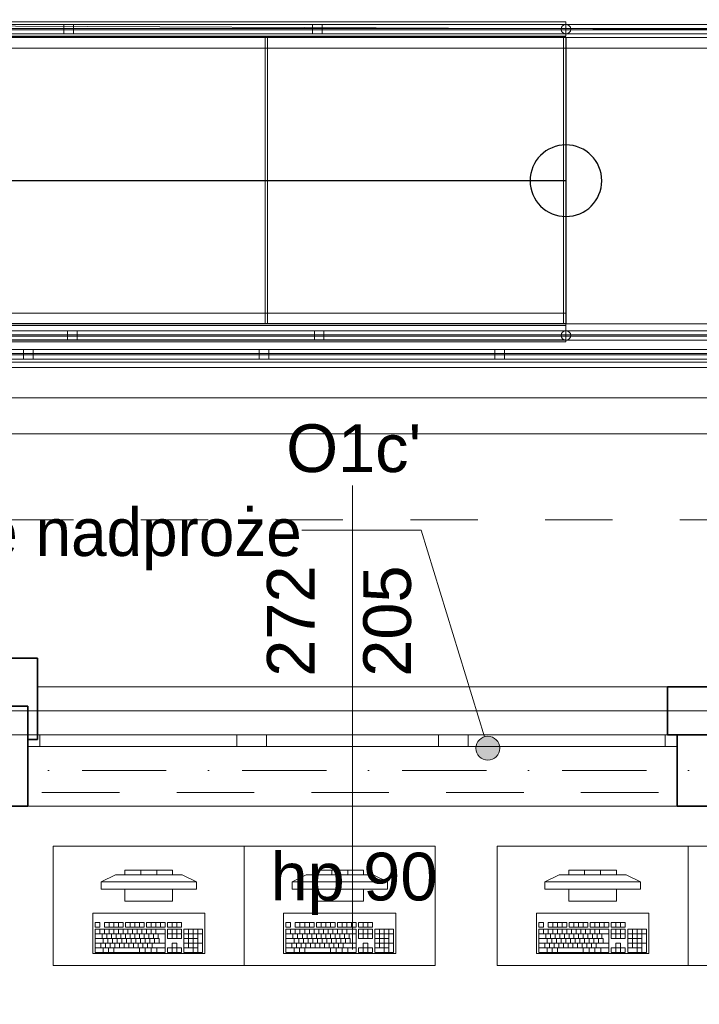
# Model space of a CAD drawing. Header units: millimetres. Extents: x -34676 to 172266, y 39940 to 476087.
# Tile 114 of 256: x 29024 to 31871, y 288794 to 292916. Entities that reach past the tile are written whole.
import ezdxf

# ---------------------------------------------------------------- set-up
doc = ezdxf.new("R2010")
doc.units = ezdxf.units.MM
doc.header["$MEASUREMENT"] = 0
doc.linetypes.add('Kropki i Kreski', pattern=[6.702778, 3.527778, -1.763889, 0, -1.411111])
doc.linetypes.add('Przerywana', pattern=[5.644444, 2.822222, -2.822222])
for name, color, linetype in [('#podkład', 252, 'Continuous'), ('- A - ocieplenie', 7, 'Continuous'), ('2D - Rysunki i Obrazki', 7, 'Continuous'), ('balustrada', 7, 'Continuous'), ('Konstrukcja - Belki', 7, 'Continuous'), ('Konstrukcja - Siatka mod', 7, 'Continuous'), ('Konstrukcja - Stropy', 7, 'Continuous'), ('Konstrukcja - Ściany zewnętrzne', 7, 'Continuous'), ('Okna Archicada', 7, 'Continuous'), ('Wnętrze - Umeblowanie', 7, 'Continuous'), ('z JAN', 7, 'Continuous'), ('Znaczniki okien Archicada', 7, 'Continuous')]:
    doc.layers.add(name, color=color, linetype=linetype)
doc.styles.add('STYL_AUTOMATYCZNY_1', font='arial.ttf')
doc.styles.add('STYL_AUTOMATYCZNY_6', font='txt')

# ---------------------------------------------------------------- blocks, each defined once
blk = doc.blocks.new('UHYGFFFF')
at = {"linetype": 'Continuous', "lineweight": 13}
blk.add_hatch(color=252, dxfattribs=at).paths.add_polyline_path([(30544.7, 396005.7), (30548.5, 395986.5), (30559.3, 395970.3), (30575.5, 395959.5), (30594.7, 395955.7), (30613.8, 395959.5), (30630, 395970.3), (30640.9, 395986.5), (30644.7, 396005.7), (30640.9, 396024.8), (30630, 396041), (30613.8, 396051.8), (30594.7, 396055.7), (30575.5, 396051.8), (30559.3, 396041), (30548.5, 396024.8)])
at = {"layer": '- A - ocieplenie', "color": 252, "linetype": 'Continuous', "lineweight": 35, "ltscale": 100}
for p, q in [((28707.6, 396212.6), (28707.6, 396262.6)), ((31347.6, 396212.6), (31347.6, 396262.6)), ((28707.6, 396062.6), (28707.6, 396212.6)), ((31347.6, 396062.6), (31347.6, 396212.6))]:
    blk.add_line(p, q, dxfattribs=at)
at = {"layer": '- A - ocieplenie', "color": 252, "linetype": 'Continuous', "lineweight": 20, "ltscale": 100, "flags": 128}
for points in [[(47729.9, 397472.6), (22827.3, 397472.6)], [(22827.4, 397322.6), (47729.9, 397322.6)]]:
    blk.add_lwpolyline(points, dxfattribs=at)
at = {"layer": '- A - ocieplenie', "color": 252, "linetype": 'Continuous', "lineweight": 35, "ltscale": 100, "flags": 128}
for points in [[(28707.6, 396382.6), (28227.6, 396382.6)], [(28707.6, 396262.6), (28707.6, 396382.6)], [(31567.6, 396262.6), (31347.6, 396262.6)], [(28267.6, 396182.6), (28667.6, 396182.6)], [(28667.6, 396182.6), (28667.6, 396042.8)], [(28667.6, 396042.8), (28707.6, 396042.8)], [(28707.6, 396042.8), (28707.6, 396062.6)], [(31347.6, 396062.6), (31567.6, 396062.6)]]:
    blk.add_lwpolyline(points, dxfattribs=at)
at = {"color": 252, "linetype": 'Continuous', "lineweight": 25, "ltscale": 100}
for p, q in [((30921.8, 398982.2), (24671.8, 398982.2)), ((30921.8, 398982.2), (30921.8, 397782.2)), ((30921.8, 398382.2), (24671.8, 398382.2)), ((30921.8, 397782.2), (24671.8, 397782.2))]:
    blk.add_line(p, q, dxfattribs=at)
at = {"color": 252, "linetype": 'Continuous', "lineweight": 13, "ltscale": 100}
for p, q in [((30315.1, 396919.4), (29815.1, 396919.4)), ((30580, 396053.5), (30315.1, 396919.4))]:
    blk.add_line(p, q, dxfattribs=at)
at = {"color": 252, "linetype": 'Continuous', "lineweight": 25, "ltscale": 100, "flags": 128}
blk.add_lwpolyline([(30771.8, 398382.2, 1), (31071.8, 398382.2, 1)], format="xyb", close=True, dxfattribs=at)
at = {"color": 252, "linetype": 'Continuous', "lineweight": 13, "ltscale": 100}
blk.add_circle((30594.7, 396005.7), 50, dxfattribs=at)
at = {"layer": '2D - Rysunki i Obrazki', "color": 252, "linetype": 'Continuous', "lineweight": 13, "ltscale": 100}
blk.add_line((49117.6, 396162.6), (22777.8, 396162.6), dxfattribs=at)
at = {"layer": 'balustrada', "color": 252, "linetype": 'Continuous', "lineweight": 13, "ltscale": 100}
for p, q in [((30921.8, 399036.7), (24671.8, 399036.7)), ((30921.8, 399036.7), (24671.8, 399036.7)), ((30921.8, 399036.7), (24671.8, 399036.7)), ((32421.8, 399036.7), (30921.8, 399036.7)), ((32421.8, 399036.7), (30921.8, 399036.7)), ((32421.8, 399036.7), (30921.8, 399036.7)), ((30921.8, 399019.2), (24671.8, 399019.2)), ((30921.8, 399019.2), (24671.8, 399019.2)), ((30921.8, 399019.2), (24671.8, 399019.2)), ((30921.8, 399019.2), (24671.8, 399019.2)), ((24671.8, 399014.2), (30921.8, 399014.2)), ((24671.8, 399014.2), (30921.8, 399014.2)), ((24671.8, 399014.2), (30921.8, 399014.2)), ((24671.8, 399014.2), (30921.8, 399014.2)), ((24671.8, 398996.7), (30921.8, 398996.7)), ((24671.8, 398996.7), (30921.8, 398996.7)), ((24671.8, 398996.7), (30921.8, 398996.7)), ((32421.8, 399019.2), (30921.8, 399019.2)), ((32421.8, 399019.2), (30921.8, 399019.2)), ((32421.8, 399019.2), (30921.8, 399019.2)), ((32421.8, 399019.2), (30921.8, 399019.2)), ((30921.8, 399014.2), (32421.8, 399014.2)), ((30921.8, 399014.2), (32421.8, 399014.2)), ((30921.8, 399014.2), (32421.8, 399014.2)), ((30921.8, 399014.2), (32421.8, 399014.2)), ((30921.8, 398996.7), (32421.8, 398996.7)), ((30921.8, 398996.7), (32421.8, 398996.7)), ((30921.8, 398996.7), (32421.8, 398996.7)), ((30921.8, 397754.2), (24699.8, 397754.2)), ((30921.8, 397754.2), (24699.8, 397754.2)), ((30921.8, 397754.2), (24699.8, 397754.2)), ((30921.8, 397736.7), (24717.3, 397736.7)), ((30921.8, 397736.7), (24717.3, 397736.7)), ((30921.8, 397736.7), (24717.3, 397736.7)), ((30921.8, 397736.7), (24717.3, 397736.7)), ((24722.3, 397731.7), (30921.8, 397731.7)), ((24722.3, 397731.7), (30921.8, 397731.7)), ((24722.3, 397731.7), (30921.8, 397731.7)), ((24722.3, 397731.7), (30921.8, 397731.7)), ((24739.8, 397714.2), (30921.8, 397714.2)), ((24739.8, 397714.2), (30921.8, 397714.2)), ((24739.8, 397714.2), (30921.8, 397714.2)), ((32421.8, 397754.2), (30921.8, 397754.2)), ((32421.8, 397754.2), (30921.8, 397754.2)), ((32421.8, 397754.2), (30921.8, 397754.2)), ((32421.8, 397736.7), (30921.8, 397736.7)), ((32421.8, 397736.7), (30921.8, 397736.7)), ((32421.8, 397736.7), (30921.8, 397736.7)), ((32421.8, 397736.7), (30921.8, 397736.7)), ((30921.8, 397731.7), (32421.8, 397731.7)), ((30921.8, 397731.7), (32421.8, 397731.7)), ((30921.8, 397731.7), (32421.8, 397731.7)), ((30921.8, 397731.7), (32421.8, 397731.7)), ((30921.8, 397714.2), (32421.8, 397714.2)), ((30921.8, 397714.2), (32421.8, 397714.2)), ((30921.8, 397714.2), (32421.8, 397714.2)), ((40517.6, 397675.6), (24739.8, 397675.6)), ((40517.6, 397675.6), (24739.8, 397675.6)), ((40517.6, 397675.6), (24739.8, 397675.6)), ((24699.8, 397635.6), (40517.6, 397635.6)), ((24699.8, 397635.6), (40517.6, 397635.6)), ((24699.8, 397635.6), (40517.6, 397635.6)), ((24717.3, 397653.1), (40517.6, 397653.1)), ((24717.3, 397653.1), (40517.6, 397653.1)), ((24717.3, 397653.1), (40517.6, 397653.1)), ((24717.3, 397653.1), (40517.6, 397653.1)), ((40517.6, 397658.1), (24722.3, 397658.1)), ((40517.6, 397658.1), (24722.3, 397658.1)), ((40517.6, 397658.1), (24722.3, 397658.1)), ((40517.6, 397658.1), (24722.3, 397658.1))]:
    blk.add_line(p, q, dxfattribs=at)
at = {"layer": 'balustrada', "color": 252, "linetype": 'Continuous', "lineweight": 13, "ltscale": 100, "flags": 128}
for points in [[(28858.4, 398996.7), (28858.4, 399036.7), (28818.4, 399036.7), (28818.4, 398996.7)], [(29900.1, 398996.7), (29900.1, 399036.7), (29860.1, 399036.7), (29860.1, 398996.7)], [(28834.4, 397754.2), (28834.4, 397714.2), (28874.4, 397714.2), (28874.4, 397754.2)], [(29868.1, 397754.2), (29868.1, 397714.2), (29908.1, 397714.2), (29908.1, 397754.2)], [(28689.2, 397635.6), (28689.2, 397675.6), (28649.2, 397675.6), (28649.2, 397635.6)], [(29676.6, 397635.6), (29676.6, 397675.6), (29636.6, 397675.6), (29636.6, 397635.6)], [(30663.9, 397635.6), (30663.9, 397675.6), (30623.9, 397675.6), (30623.9, 397635.6)]]:
    blk.add_lwpolyline(points, close=True, dxfattribs=at)
for points in [[(30921.8, 399036.7, 1), (30921.8, 398996.7, 1)], [(30921.8, 397714.2, 1), (30921.8, 397754.2, 1)]]:
    blk.add_lwpolyline(points, format="xyb", close=True, dxfattribs=at)
at = {"layer": 'balustrada', "color": 252, "linetype": 'Continuous', "lineweight": 18, "ltscale": 100, "flags": 128}
for points in [[(29661.8, 397782.2), (29661.8, 398982.2), (28421.8, 398982.2), (28421.8, 397782.2)], [(30911.8, 397782.2), (30911.8, 398982.2), (29671.8, 398982.2), (29671.8, 397782.2)], [(32421.8, 397782.2), (32421.8, 398982.2), (30921.8, 398982.2), (30921.8, 397782.2)]]:
    blk.add_lwpolyline(points, close=True, dxfattribs=at)
at = {"layer": 'Konstrukcja - Belki', "color": 252, "linetype": 'Continuous', "lineweight": 13, "ltscale": 100}
for p, q in [((30921.8, 399046.7), (24671.8, 399046.7)), ((30921.8, 399046.7), (30921.8, 398986.7)), ((30921.8, 398986.7), (24671.8, 398986.7)), ((30921.8, 398936.7), (24675.8, 398936.7)), ((30921.8, 398936.7), (32421.8, 398936.7)), ((30921.8, 397827.2), (24671.8, 397827.2)), ((30921.8, 397827.2), (30921.8, 397707.2)), ((30921.8, 397776.3), (24671.8, 397776.3)), ((30921.8, 397776.3), (30921.8, 397716.3)), ((30921.8, 397716.3), (24671.8, 397716.3)), ((30921.8, 397707.2), (24671.8, 397707.2))]:
    blk.add_line(p, q, dxfattribs=at)
at = {"layer": 'Konstrukcja - Siatka mod', "color": 252, "linetype": 'Kropki i Kreski', "lineweight": 13, "ltscale": 100}
blk.add_line((20180, 395912.6), (49624.6, 395912.6), dxfattribs=at)
at = {"layer": 'Konstrukcja - Stropy', "color": 252, "linetype": 'Continuous', "lineweight": 13, "ltscale": 100, "flags": 128}
for points in [[(30921.8, 397782.2), (32421.8, 397782.2), (32421.8, 398982.2), (30921.8, 398982.2)], [(23047.8, 397622.6), (46547.6, 397622.6), (46547.6, 396062.6), (23047.8, 396062.6)], [(49317.6, 395762.6), (22777.6, 395762.6), (22777.6, 393161.4), (22777.6, 390344), (22777.6, 388030.6), (22777.6, 383282.6), (34297.6, 383282.6), (34297.6, 388332.6), (37597.6, 388332.6), (37597.6, 383282.6), (49317.6, 383282.6)]]:
    blk.add_lwpolyline(points, close=True, dxfattribs=at)
at = {"layer": 'Konstrukcja - Stropy', "color": 252, "linetype": 'Przerywana', "lineweight": 13, "ltscale": 100, "flags": 128}
for points in [[(46547.6, 397472.6), (46547.6, 395820.2), (24022.8, 395820.2), (24022.8, 397472.6)], [(40327.5, 396962), (40327.5, 395820.2), (24022.8, 395820.2), (24022.8, 396962)]]:
    blk.add_lwpolyline(points, close=True, dxfattribs=at)
at = {"layer": 'Konstrukcja - Ściany zewnętrzne', "color": 252, "linetype": 'Continuous', "lineweight": 35, "ltscale": 100}
for p, q in [((28667.6, 396062.6), (28667.6, 396012.6)), ((31387.6, 396062.6), (31387.6, 396012.6)), ((28667.6, 396012.6), (28667.6, 395762.6)), ((31387.6, 396012.6), (31387.6, 395762.6))]:
    blk.add_line(p, q, dxfattribs=at)
at = {"layer": 'Konstrukcja - Ściany zewnętrzne', "color": 252, "linetype": 'Continuous', "lineweight": 13, "ltscale": 100, "flags": 128}
blk.add_lwpolyline([(28667.6, 396062.6), (28667.6, 396182.6), (28267.6, 396182.6), (28267.6, 396062.6)], dxfattribs=at)
at = {"layer": 'Konstrukcja - Ściany zewnętrzne', "color": 252, "linetype": 'Continuous', "lineweight": 35, "ltscale": 100, "flags": 128}
for points in [[(31527.6, 396062.6), (31387.6, 396062.6)], [(28257.6, 395762.6), (28667.6, 395762.6)], [(31387.6, 395762.6), (31527.6, 395762.6)]]:
    blk.add_lwpolyline(points, dxfattribs=at)
at = {"layer": 'Okna Archicada', "color": 252, "linetype": 'Continuous', "lineweight": 13, "ltscale": 100}
for p, q in [((31347.6, 396262.6), (28707.6, 396262.6)), ((31387.6, 396062.6), (28667.6, 396062.6)), ((28667.6, 396062.6), (28717.6, 396062.6)), ((31347.6, 396062.6), (28707.6, 396062.6)), ((28717.6, 396062.6), (28717.6, 396012.6)), ((28717.6, 396062.6), (29542.6, 396062.6)), ((29542.6, 396012.6), (29542.6, 396062.6)), ((29542.6, 396062.6), (29592.6, 396062.6)), ((29592.6, 396062.6), (29667.6, 396062.6)), ((29667.6, 396062.6), (29667.6, 396012.6)), ((29667.6, 396062.6), (30387.6, 396062.6)), ((30387.6, 396012.6), (30387.6, 396062.6)), ((30387.6, 396062.6), (30462.6, 396062.6)), ((30462.6, 396062.6), (30512.6, 396062.6)), ((30512.6, 396062.6), (30512.6, 396012.6)), ((30512.6, 396062.6), (31337.6, 396062.6)), ((31337.6, 396012.6), (31337.6, 396062.6)), ((31337.6, 396062.6), (31387.6, 396062.6)), ((28717.6, 396012.6), (28667.6, 396012.6)), ((29542.6, 396012.6), (28717.6, 396012.6)), ((29592.6, 396012.6), (29542.6, 396012.6)), ((29667.6, 396012.6), (29592.6, 396012.6)), ((30387.6, 396012.6), (29667.6, 396012.6)), ((30462.6, 396012.6), (30387.6, 396012.6)), ((30512.6, 396012.6), (30462.6, 396012.6)), ((31337.6, 396012.6), (30512.6, 396012.6)), ((31387.6, 396012.6), (31337.6, 396012.6)), ((31387.6, 395762.6), (28667.6, 395762.6))]:
    blk.add_line(p, q, dxfattribs=at)
at = {"layer": 'Okna Archicada', "color": 252, "linetype": 'Continuous', "lineweight": 35, "ltscale": 100}
for p, q in [((28707.6, 396212.6), (28707.6, 396262.6)), ((31347.6, 396212.6), (31347.6, 396262.6)), ((28707.6, 396062.6), (28707.6, 396212.6)), ((31347.6, 396062.6), (31347.6, 396212.6)), ((28667.6, 396062.6), (28667.6, 396012.6)), ((28667.6, 396062.6), (28667.6, 396012.6)), ((31387.6, 396062.6), (31387.6, 396012.6)), ((31387.6, 396062.6), (31387.6, 396012.6)), ((28667.6, 396012.6), (28667.6, 395762.6)), ((31387.6, 396012.6), (31387.6, 395762.6))]:
    blk.add_line(p, q, dxfattribs=at)
at = {"layer": 'Wnętrze - Umeblowanie', "color": 252, "linetype": 'Continuous', "lineweight": 13, "ltscale": 100}
for p, q in [((29274.2, 395495.8), (29074.2, 395495.8)), ((29074.2, 395495.8), (29074.2, 395475.8)), ((29140.8, 395475.8), (29140.8, 395495.8)), ((29207.5, 395475.8), (29207.5, 395495.8)), ((29274.2, 395475.8), (29274.2, 395495.8)), ((30074.2, 395495.8), (29874.2, 395495.8)), ((29874.2, 395495.8), (29874.2, 395475.8)), ((29940.8, 395475.8), (29940.8, 395495.8)), ((30007.5, 395475.8), (30007.5, 395495.8)), ((30074.2, 395475.8), (30074.2, 395495.8)), ((31133.5, 395495.8), (30933.5, 395495.8)), ((30933.5, 395495.8), (30933.5, 395475.8)), ((31000.2, 395475.8), (31000.2, 395495.8)), ((31066.9, 395475.8), (31066.9, 395495.8)), ((31133.5, 395475.8), (31133.5, 395495.8)), ((28974.2, 395445.8), (29034.2, 395475.8)), ((29034.2, 395475.8), (29314.2, 395475.8)), ((29074.2, 395475.8), (29274.2, 395475.8)), ((29374.2, 395445.8), (29314.2, 395475.8)), ((29774.2, 395445.8), (29834.2, 395475.8)), ((29834.2, 395475.8), (30114.2, 395475.8)), ((29874.2, 395475.8), (30074.2, 395475.8)), ((30174.2, 395445.8), (30114.2, 395475.8)), ((30833.5, 395445.8), (30893.5, 395475.8)), ((30893.5, 395475.8), (31173.5, 395475.8)), ((30933.5, 395475.8), (31133.5, 395475.8)), ((31233.5, 395445.8), (31173.5, 395475.8)), ((29374.2, 395445.8), (28974.2, 395445.8)), ((28974.2, 395445.8), (28974.2, 395415.8)), ((28974.2, 395415.8), (29374.2, 395415.8)), ((29274.2, 395415.8), (29074.2, 395415.8)), ((29074.2, 395415.8), (29074.2, 395365.8)), ((29274.2, 395365.8), (29274.2, 395415.8)), ((29374.2, 395415.8), (29374.2, 395445.8)), ((30174.2, 395445.8), (29774.2, 395445.8)), ((29774.2, 395445.8), (29774.2, 395415.8)), ((29774.2, 395415.8), (30174.2, 395415.8)), ((30074.2, 395415.8), (29874.2, 395415.8)), ((29874.2, 395415.8), (29874.2, 395365.8)), ((30074.2, 395365.8), (30074.2, 395415.8)), ((30174.2, 395415.8), (30174.2, 395445.8)), ((31233.5, 395445.8), (30833.5, 395445.8)), ((30833.5, 395445.8), (30833.5, 395415.8)), ((30833.5, 395415.8), (31233.5, 395415.8)), ((31133.5, 395415.8), (30933.5, 395415.8)), ((30933.5, 395415.8), (30933.5, 395365.8)), ((31133.5, 395365.8), (31133.5, 395415.8)), ((31233.5, 395415.8), (31233.5, 395445.8)), ((29074.2, 395365.8), (29274.2, 395365.8)), ((29874.2, 395365.8), (30074.2, 395365.8)), ((30933.5, 395365.8), (31133.5, 395365.8)), ((28968.6, 395276.7), (28949, 395276.7)), ((28949, 395276.7), (28949, 395257.3)), ((28949, 395257.3), (28968.6, 395257.3)), ((29242.7, 395247.7), (28949, 395247.7)), ((28949, 395247.7), (28949, 395150.7)), ((28968.6, 395257.3), (28968.6, 395276.7)), ((28968.6, 395228.3), (28968.6, 395247.7)), ((29066.5, 395276.7), (28988.1, 395276.7)), ((28988.1, 395276.7), (28988.1, 395257.3)), ((28988.1, 395257.3), (29066.5, 395257.3)), ((28988.1, 395228.3), (28988.1, 395247.7)), ((29007.7, 395257.3), (29007.7, 395276.7)), ((29007.7, 395228.3), (29007.7, 395247.7)), ((29027.3, 395257.3), (29027.3, 395276.7)), ((29027.3, 395228.3), (29027.3, 395247.7)), ((29046.9, 395257.3), (29046.9, 395276.7)), ((29046.9, 395228.3), (29046.9, 395247.7)), ((29066.5, 395257.3), (29066.5, 395276.7)), ((29066.5, 395228.3), (29066.5, 395247.7)), ((29154.6, 395276.7), (29076.3, 395276.7)), ((29076.3, 395276.7), (29076.3, 395257.3)), ((29076.3, 395257.3), (29154.6, 395257.3)), ((29086.1, 395228.3), (29086.1, 395247.7)), ((29095.8, 395257.3), (29095.8, 395276.7)), ((29105.6, 395228.3), (29105.6, 395247.7)), ((29115.4, 395257.3), (29115.4, 395276.7)), ((29125.2, 395228.3), (29125.2, 395247.7)), ((29135, 395257.3), (29135, 395276.7)), ((29144.8, 395228.3), (29144.8, 395247.7)), ((29154.6, 395257.3), (29154.6, 395276.7)), ((29242.7, 395276.7), (29164.4, 395276.7)), ((29164.4, 395276.7), (29164.4, 395257.3)), ((29164.4, 395257.3), (29242.7, 395257.3)), ((29164.4, 395228.3), (29164.4, 395247.7)), ((29184, 395257.3), (29184, 395276.7)), ((29184, 395228.3), (29184, 395247.7)), ((29203.6, 395257.3), (29203.6, 395276.7)), ((29203.6, 395228.3), (29203.6, 395247.7)), ((29223.1, 395257.3), (29223.1, 395276.7)), ((29242.7, 395257.3), (29242.7, 395276.7)), ((29242.7, 395150.7), (29242.7, 395247.7)), ((29311.3, 395276.7), (29252.5, 395276.7)), ((29252.5, 395276.7), (29252.5, 395257.3)), ((29252.5, 395257.3), (29311.3, 395257.3)), ((29311.3, 395247.7), (29252.5, 395247.7)), ((29252.5, 395247.7), (29252.5, 395208.9)), ((29272.1, 395257.3), (29272.1, 395276.7)), ((29272.1, 395208.9), (29272.1, 395247.7)), ((29291.7, 395257.3), (29291.7, 395276.7)), ((29291.7, 395208.9), (29291.7, 395247.7)), ((29311.3, 395257.3), (29311.3, 395276.7)), ((29311.3, 395208.9), (29311.3, 395247.7)), ((29399.4, 395247.7), (29321.1, 395247.7)), ((29321.1, 395247.7), (29321.1, 395150.7)), ((29340.6, 395170.1), (29340.6, 395247.7)), ((29360.2, 395150.7), (29360.2, 395247.7)), ((29379.8, 395150.7), (29379.8, 395247.7)), ((29399.4, 395150.7), (29399.4, 395247.7)), ((29768.6, 395276.7), (29749, 395276.7)), ((29749, 395276.7), (29749, 395257.3)), ((29749, 395257.3), (29768.6, 395257.3)), ((30042.7, 395247.7), (29749, 395247.7)), ((29749, 395247.7), (29749, 395150.7)), ((29768.6, 395257.3), (29768.6, 395276.7)), ((29768.6, 395228.3), (29768.6, 395247.7)), ((29866.5, 395276.7), (29788.1, 395276.7)), ((29788.1, 395276.7), (29788.1, 395257.3)), ((29788.1, 395257.3), (29866.5, 395257.3)), ((29788.1, 395228.3), (29788.1, 395247.7)), ((29807.7, 395257.3), (29807.7, 395276.7)), ((29807.7, 395228.3), (29807.7, 395247.7)), ((29827.3, 395257.3), (29827.3, 395276.7)), ((29827.3, 395228.3), (29827.3, 395247.7)), ((29846.9, 395257.3), (29846.9, 395276.7)), ((29846.9, 395228.3), (29846.9, 395247.7)), ((29866.5, 395257.3), (29866.5, 395276.7)), ((29866.5, 395228.3), (29866.5, 395247.7)), ((29954.6, 395276.7), (29876.3, 395276.7)), ((29876.3, 395276.7), (29876.3, 395257.3)), ((29876.3, 395257.3), (29954.6, 395257.3)), ((29886.1, 395228.3), (29886.1, 395247.7)), ((29895.8, 395257.3), (29895.8, 395276.7)), ((29905.6, 395228.3), (29905.6, 395247.7)), ((29915.4, 395257.3), (29915.4, 395276.7)), ((29925.2, 395228.3), (29925.2, 395247.7)), ((29935, 395257.3), (29935, 395276.7)), ((29944.8, 395228.3), (29944.8, 395247.7)), ((29954.6, 395257.3), (29954.6, 395276.7)), ((30042.7, 395276.7), (29964.4, 395276.7)), ((29964.4, 395276.7), (29964.4, 395257.3)), ((29964.4, 395257.3), (30042.7, 395257.3)), ((29964.4, 395228.3), (29964.4, 395247.7)), ((29984, 395257.3), (29984, 395276.7)), ((29984, 395228.3), (29984, 395247.7)), ((30003.6, 395257.3), (30003.6, 395276.7)), ((30003.6, 395228.3), (30003.6, 395247.7)), ((30023.1, 395257.3), (30023.1, 395276.7)), ((30042.7, 395257.3), (30042.7, 395276.7)), ((30042.7, 395150.7), (30042.7, 395247.7)), ((30111.3, 395276.7), (30052.5, 395276.7)), ((30052.5, 395276.7), (30052.5, 395257.3)), ((30052.5, 395257.3), (30111.3, 395257.3)), ((30111.3, 395247.7), (30052.5, 395247.7)), ((30052.5, 395247.7), (30052.5, 395208.9)), ((30072.1, 395257.3), (30072.1, 395276.7)), ((30072.1, 395208.9), (30072.1, 395247.7)), ((30091.7, 395257.3), (30091.7, 395276.7)), ((30091.7, 395208.9), (30091.7, 395247.7)), ((30111.3, 395257.3), (30111.3, 395276.7)), ((30111.3, 395208.9), (30111.3, 395247.7)), ((30199.4, 395247.7), (30121.1, 395247.7)), ((30121.1, 395247.7), (30121.1, 395150.7)), ((30140.6, 395170.1), (30140.6, 395247.7)), ((30160.2, 395150.7), (30160.2, 395247.7)), ((30179.8, 395150.7), (30179.8, 395247.7)), ((30199.4, 395150.7), (30199.4, 395247.7)), ((30827.9, 395276.7), (30808.3, 395276.7)), ((30808.3, 395276.7), (30808.3, 395257.3)), ((30808.3, 395257.3), (30827.9, 395257.3)), ((31102.1, 395247.7), (30808.3, 395247.7)), ((30808.3, 395247.7), (30808.3, 395150.7)), ((30827.9, 395257.3), (30827.9, 395276.7)), ((30827.9, 395228.3), (30827.9, 395247.7)), ((30925.8, 395276.7), (30847.5, 395276.7)), ((30847.5, 395276.7), (30847.5, 395257.3)), ((30847.5, 395257.3), (30925.8, 395257.3)), ((30847.5, 395228.3), (30847.5, 395247.7)), ((30867.1, 395257.3), (30867.1, 395276.7)), ((30867.1, 395228.3), (30867.1, 395247.7)), ((30886.7, 395257.3), (30886.7, 395276.7)), ((30886.7, 395228.3), (30886.7, 395247.7)), ((30906.2, 395257.3), (30906.2, 395276.7)), ((30906.2, 395228.3), (30906.2, 395247.7)), ((30925.8, 395257.3), (30925.8, 395276.7)), ((30925.8, 395228.3), (30925.8, 395247.7)), ((31014, 395276.7), (30935.6, 395276.7)), ((30935.6, 395276.7), (30935.6, 395257.3)), ((30935.6, 395257.3), (31014, 395257.3)), ((30945.4, 395228.3), (30945.4, 395247.7)), ((30955.2, 395257.3), (30955.2, 395276.7)), ((30965, 395228.3), (30965, 395247.7)), ((30974.8, 395257.3), (30974.8, 395276.7)), ((30984.6, 395228.3), (30984.6, 395247.7)), ((30994.4, 395257.3), (30994.4, 395276.7)), ((31004.2, 395228.3), (31004.2, 395247.7)), ((31014, 395257.3), (31014, 395276.7)), ((31102.1, 395276.7), (31023.7, 395276.7)), ((31023.7, 395276.7), (31023.7, 395257.3)), ((31023.7, 395257.3), (31102.1, 395257.3)), ((31023.7, 395228.3), (31023.7, 395247.7)), ((31043.3, 395257.3), (31043.3, 395276.7)), ((31043.3, 395228.3), (31043.3, 395247.7)), ((31062.9, 395257.3), (31062.9, 395276.7)), ((31062.9, 395228.3), (31062.9, 395247.7)), ((31082.5, 395257.3), (31082.5, 395276.7)), ((31102.1, 395257.3), (31102.1, 395276.7)), ((31102.1, 395150.7), (31102.1, 395247.7)), ((31170.6, 395276.7), (31111.9, 395276.7)), ((31111.9, 395276.7), (31111.9, 395257.3)), ((31111.9, 395257.3), (31170.6, 395257.3)), ((31170.6, 395247.7), (31111.9, 395247.7)), ((31111.9, 395247.7), (31111.9, 395208.9)), ((31131.5, 395257.3), (31131.5, 395276.7)), ((31131.5, 395208.9), (31131.5, 395247.7)), ((31151, 395257.3), (31151, 395276.7)), ((31151, 395208.9), (31151, 395247.7)), ((31170.6, 395257.3), (31170.6, 395276.7)), ((31170.6, 395208.9), (31170.6, 395247.7)), ((31258.7, 395247.7), (31180.4, 395247.7)), ((31180.4, 395247.7), (31180.4, 395150.7)), ((31200, 395170.1), (31200, 395247.7)), ((31219.6, 395150.7), (31219.6, 395247.7)), ((31239.2, 395150.7), (31239.2, 395247.7)), ((31258.7, 395150.7), (31258.7, 395247.7)), ((28949, 395228.3), (29242.7, 395228.3)), ((28949, 395208.9), (29218.2, 395208.9)), ((28978.3, 395208.9), (28978.3, 395228.3)), ((28983.2, 395189.5), (28983.2, 395208.9)), ((28997.9, 395208.9), (28997.9, 395228.3)), ((29002.8, 395189.5), (29002.8, 395208.9)), ((29017.5, 395208.9), (29017.5, 395228.3)), ((29022.4, 395189.5), (29022.4, 395208.9)), ((29037.1, 395208.9), (29037.1, 395228.3)), ((29042, 395189.5), (29042, 395208.9)), ((29056.7, 395208.9), (29056.7, 395228.3)), ((29061.6, 395189.5), (29061.6, 395208.9)), ((29076.3, 395208.9), (29076.3, 395228.3)), ((29081.2, 395189.5), (29081.2, 395208.9)), ((29095.8, 395208.9), (29095.8, 395228.3)), ((29100.7, 395189.5), (29100.7, 395208.9)), ((29115.4, 395208.9), (29115.4, 395228.3)), ((29120.3, 395189.5), (29120.3, 395208.9)), ((29135, 395208.9), (29135, 395228.3)), ((29139.9, 395189.5), (29139.9, 395208.9)), ((29154.6, 395208.9), (29154.6, 395228.3)), ((29159.5, 395189.5), (29159.5, 395208.9)), ((29174.2, 395208.9), (29174.2, 395228.3)), ((29179.1, 395189.5), (29179.1, 395208.9)), ((29193.8, 395208.9), (29193.8, 395228.3)), ((29198.7, 395189.5), (29198.7, 395208.9)), ((29213.3, 395208.9), (29213.3, 395228.3)), ((29218.2, 395189.5), (29218.2, 395208.9)), ((29252.5, 395228.3), (29311.3, 395228.3)), ((29252.5, 395208.9), (29311.3, 395208.9)), ((29321.1, 395228.3), (29399.4, 395228.3)), ((29321.1, 395208.9), (29379.8, 395208.9)), ((29749, 395228.3), (30042.7, 395228.3)), ((29749, 395208.9), (30018.2, 395208.9)), ((29778.3, 395208.9), (29778.3, 395228.3)), ((29783.2, 395189.5), (29783.2, 395208.9)), ((29797.9, 395208.9), (29797.9, 395228.3)), ((29802.8, 395189.5), (29802.8, 395208.9)), ((29817.5, 395208.9), (29817.5, 395228.3)), ((29822.4, 395189.5), (29822.4, 395208.9)), ((29837.1, 395208.9), (29837.1, 395228.3)), ((29842, 395189.5), (29842, 395208.9)), ((29856.7, 395208.9), (29856.7, 395228.3)), ((29861.6, 395189.5), (29861.6, 395208.9)), ((29876.3, 395208.9), (29876.3, 395228.3)), ((29881.2, 395189.5), (29881.2, 395208.9)), ((29895.8, 395208.9), (29895.8, 395228.3)), ((29900.7, 395189.5), (29900.7, 395208.9)), ((29915.4, 395208.9), (29915.4, 395228.3)), ((29920.3, 395189.5), (29920.3, 395208.9)), ((29935, 395208.9), (29935, 395228.3)), ((29939.9, 395189.5), (29939.9, 395208.9)), ((29954.6, 395208.9), (29954.6, 395228.3)), ((29959.5, 395189.5), (29959.5, 395208.9)), ((29974.2, 395208.9), (29974.2, 395228.3)), ((29979.1, 395189.5), (29979.1, 395208.9)), ((29993.8, 395208.9), (29993.8, 395228.3)), ((29998.7, 395189.5), (29998.7, 395208.9)), ((30013.3, 395208.9), (30013.3, 395228.3)), ((30018.2, 395189.5), (30018.2, 395208.9)), ((30052.5, 395228.3), (30111.3, 395228.3)), ((30052.5, 395208.9), (30111.3, 395208.9)), ((30121.1, 395228.3), (30199.4, 395228.3)), ((30121.1, 395208.9), (30179.8, 395208.9)), ((30808.3, 395228.3), (31102.1, 395228.3)), ((30808.3, 395208.9), (31077.6, 395208.9)), ((30837.7, 395208.9), (30837.7, 395228.3)), ((30842.6, 395189.5), (30842.6, 395208.9)), ((30857.3, 395208.9), (30857.3, 395228.3)), ((30862.2, 395189.5), (30862.2, 395208.9)), ((30876.9, 395208.9), (30876.9, 395228.3)), ((30881.8, 395189.5), (30881.8, 395208.9)), ((30896.5, 395208.9), (30896.5, 395228.3)), ((30901.4, 395189.5), (30901.4, 395208.9)), ((30916, 395208.9), (30916, 395228.3)), ((30920.9, 395189.5), (30920.9, 395208.9)), ((30935.6, 395208.9), (30935.6, 395228.3)), ((30940.5, 395189.5), (30940.5, 395208.9)), ((30955.2, 395208.9), (30955.2, 395228.3)), ((30960.1, 395189.5), (30960.1, 395208.9)), ((30974.8, 395208.9), (30974.8, 395228.3)), ((30979.7, 395189.5), (30979.7, 395208.9)), ((30994.4, 395208.9), (30994.4, 395228.3)), ((30999.3, 395189.5), (30999.3, 395208.9)), ((31014, 395208.9), (31014, 395228.3)), ((31018.9, 395189.5), (31018.9, 395208.9)), ((31033.5, 395208.9), (31033.5, 395228.3)), ((31038.4, 395189.5), (31038.4, 395208.9)), ((31053.1, 395208.9), (31053.1, 395228.3)), ((31058, 395189.5), (31058, 395208.9)), ((31072.7, 395208.9), (31072.7, 395228.3)), ((31077.6, 395189.5), (31077.6, 395208.9)), ((31111.9, 395228.3), (31170.6, 395228.3)), ((31111.9, 395208.9), (31170.6, 395208.9)), ((31180.4, 395228.3), (31258.7, 395228.3)), ((31180.4, 395208.9), (31239.2, 395208.9)), ((28949, 395189.5), (29242.7, 395189.5)), ((28949, 395170.1), (29242.7, 395170.1)), ((28973.5, 395170.1), (28973.5, 395189.5)), ((28983.2, 395150.7), (28983.2, 395170.1)), ((28993, 395170.1), (28993, 395189.5)), ((29005.3, 395150.7), (29005.3, 395170.1)), ((29012.6, 395170.1), (29012.6, 395189.5)), ((29027.3, 395150.7), (29027.3, 395170.1)), ((29032.2, 395170.1), (29032.2, 395189.5)), ((29051.8, 395170.1), (29051.8, 395189.5)), ((29071.4, 395170.1), (29071.4, 395189.5)), ((29091, 395170.1), (29091, 395189.5)), ((29110.5, 395170.1), (29110.5, 395189.5)), ((29130.1, 395170.1), (29130.1, 395189.5)), ((29135, 395150.7), (29135, 395170.1)), ((29149.7, 395170.1), (29149.7, 395189.5)), ((29159.5, 395150.7), (29159.5, 395170.1)), ((29169.3, 395170.1), (29169.3, 395189.5)), ((29184, 395150.7), (29184, 395170.1)), ((29188.9, 395170.1), (29188.9, 395189.5)), ((29208.5, 395150.7), (29208.5, 395170.1)), ((29272.1, 395170.1), (29252.5, 395170.1)), ((29252.5, 395170.1), (29252.5, 395150.7)), ((29291.7, 395189.5), (29272.1, 395189.5)), ((29272.1, 395189.5), (29272.1, 395170.1)), ((29272.1, 395150.7), (29272.1, 395170.1)), ((29272.1, 395170.1), (29291.7, 395170.1)), ((29291.7, 395170.1), (29291.7, 395189.5)), ((29311.3, 395170.1), (29291.7, 395170.1)), ((29291.7, 395150.7), (29291.7, 395170.1)), ((29311.3, 395150.7), (29311.3, 395170.1)), ((29321.1, 395189.5), (29399.4, 395189.5)), ((29321.1, 395170.1), (29379.8, 395170.1)), ((29749, 395189.5), (30042.7, 395189.5)), ((29749, 395170.1), (30042.7, 395170.1)), ((29773.5, 395170.1), (29773.5, 395189.5)), ((29783.2, 395150.7), (29783.2, 395170.1)), ((29793, 395170.1), (29793, 395189.5)), ((29805.3, 395150.7), (29805.3, 395170.1)), ((29812.6, 395170.1), (29812.6, 395189.5)), ((29827.3, 395150.7), (29827.3, 395170.1)), ((29832.2, 395170.1), (29832.2, 395189.5)), ((29851.8, 395170.1), (29851.8, 395189.5)), ((29871.4, 395170.1), (29871.4, 395189.5)), ((29891, 395170.1), (29891, 395189.5)), ((29910.5, 395170.1), (29910.5, 395189.5)), ((29930.1, 395170.1), (29930.1, 395189.5)), ((29935, 395150.7), (29935, 395170.1)), ((29949.7, 395170.1), (29949.7, 395189.5)), ((29959.5, 395150.7), (29959.5, 395170.1)), ((29969.3, 395170.1), (29969.3, 395189.5)), ((29984, 395150.7), (29984, 395170.1)), ((29988.9, 395170.1), (29988.9, 395189.5)), ((30008.5, 395150.7), (30008.5, 395170.1)), ((30072.1, 395170.1), (30052.5, 395170.1)), ((30052.5, 395170.1), (30052.5, 395150.7)), ((30091.7, 395189.5), (30072.1, 395189.5)), ((30072.1, 395189.5), (30072.1, 395170.1)), ((30072.1, 395150.7), (30072.1, 395170.1)), ((30072.1, 395170.1), (30091.7, 395170.1)), ((30091.7, 395170.1), (30091.7, 395189.5)), ((30111.3, 395170.1), (30091.7, 395170.1)), ((30091.7, 395150.7), (30091.7, 395170.1)), ((30111.3, 395150.7), (30111.3, 395170.1)), ((30121.1, 395189.5), (30199.4, 395189.5)), ((30121.1, 395170.1), (30179.8, 395170.1)), ((30808.3, 395189.5), (31102.1, 395189.5)), ((30808.3, 395170.1), (31102.1, 395170.1)), ((30832.8, 395170.1), (30832.8, 395189.5)), ((30842.6, 395150.7), (30842.6, 395170.1)), ((30852.4, 395170.1), (30852.4, 395189.5)), ((30864.6, 395150.7), (30864.6, 395170.1)), ((30872, 395170.1), (30872, 395189.5)), ((30886.7, 395150.7), (30886.7, 395170.1)), ((30891.6, 395170.1), (30891.6, 395189.5)), ((30911.1, 395170.1), (30911.1, 395189.5)), ((30930.7, 395170.1), (30930.7, 395189.5)), ((30950.3, 395170.1), (30950.3, 395189.5)), ((30969.9, 395170.1), (30969.9, 395189.5)), ((30989.5, 395170.1), (30989.5, 395189.5)), ((30994.4, 395150.7), (30994.4, 395170.1)), ((31009.1, 395170.1), (31009.1, 395189.5)), ((31018.9, 395150.7), (31018.9, 395170.1)), ((31028.6, 395170.1), (31028.6, 395189.5)), ((31043.3, 395150.7), (31043.3, 395170.1)), ((31048.2, 395170.1), (31048.2, 395189.5)), ((31067.8, 395150.7), (31067.8, 395170.1)), ((31131.5, 395170.1), (31111.9, 395170.1)), ((31111.9, 395170.1), (31111.9, 395150.7)), ((31151, 395189.5), (31131.5, 395189.5)), ((31131.5, 395189.5), (31131.5, 395170.1)), ((31131.5, 395150.7), (31131.5, 395170.1)), ((31131.5, 395170.1), (31151, 395170.1)), ((31151, 395170.1), (31151, 395189.5)), ((31170.6, 395170.1), (31151, 395170.1)), ((31151, 395150.7), (31151, 395170.1)), ((31170.6, 395150.7), (31170.6, 395170.1)), ((31180.4, 395189.5), (31258.7, 395189.5)), ((31180.4, 395170.1), (31239.2, 395170.1)), ((28949, 395150.7), (29242.7, 395150.7)), ((29252.5, 395150.7), (29311.3, 395150.7)), ((29321.1, 395150.7), (29399.4, 395150.7)), ((29749, 395150.7), (30042.7, 395150.7)), ((30052.5, 395150.7), (30111.3, 395150.7)), ((30121.1, 395150.7), (30199.4, 395150.7)), ((30808.3, 395150.7), (31102.1, 395150.7)), ((31111.9, 395150.7), (31170.6, 395150.7)), ((31180.4, 395150.7), (31258.7, 395150.7))]:
    blk.add_line(p, q, dxfattribs=at)
at = {"layer": 'Wnętrze - Umeblowanie', "color": 252, "linetype": 'Continuous', "lineweight": 13, "ltscale": 100, "flags": 128}
for points in [[(28774.2, 395595.8), (29574.2, 395595.8), (29574.2, 395095.8), (28774.2, 395095.8)], [(29574.2, 395595.8), (30374.2, 395595.8), (30374.2, 395095.8), (29574.2, 395095.8)], [(30633.5, 395595.8), (31433.5, 395595.8), (31433.5, 395095.8), (30633.5, 395095.8)], [(31433.5, 395595.8), (32233.5, 395595.8), (32233.5, 395095.8), (31433.5, 395095.8)], [(28939.2, 395315.8), (28939.2, 395145.8), (29409.2, 395145.8), (29409.2, 395315.8)], [(29739.2, 395315.8), (29739.2, 395145.8), (30209.2, 395145.8), (30209.2, 395315.8)], [(30798.5, 395315.8), (30798.5, 395145.8), (31268.5, 395145.8), (31268.5, 395315.8)]]:
    blk.add_lwpolyline(points, close=True, dxfattribs=at)
at = {"layer": 'z JAN', "color": 252, "linetype": 'Continuous', "lineweight": 13, "ltscale": 100, "flags": 128}
blk.add_lwpolyline([(22872.9, 399056.3), (36171.8, 398994), (36171.8, 397600.5), (24022.8, 397600.5), (22866.4, 397600.5)], close=True, dxfattribs=at)
at = {"layer": 'Znaczniki okien Archicada', "color": 252, "linetype": 'Continuous', "lineweight": 13, "ltscale": 100}
blk.add_line((30027.6, 397105.5), (30027.6, 395162.6), dxfattribs=at)
at = {"color": 252, "linetype": 'Continuous', "lineweight": 13, "insert": (29815.1, 396880.6), "char_height": 200, "attachment_point": 6, "style": 'STYL_AUTOMATYCZNY_6'}
blk.add_mtext('\\A1;{\\pqr;\\fGeneva CE|b0|i0|c0|p0;\\W1.000000;nowe nadproże}', dxfattribs=at)
at = {"layer": 'Znaczniki okien Archicada', "color": 252, "linetype": 'Continuous', "lineweight": 35, "char_height": 200, "attachment_point": 7, "style": 'STYL_AUTOMATYCZNY_1'}
for s, insert in [("\\A1;{\\pql;\\pt0;\\fArial|b0|i0|c238|p0;\\W1.000000;O1c'\\fArial|b0|i0|c238|p0;\\W1.000000;\\fArial|b0|i0|c238|p0;\\W1.000000;\\fArial|b0|i0|c238|p0;\\W1.000000;}", (29749.9, 397159.3)), ('\\A1;{\\pql;\\pt0;\\fArial|b0|i0|c238|p0;\\W1.000000;hp 90\\fArial|b0|i0|c238|p0;\\W1.000000;\\A1{\\H.66x;\\S^  ;}\\fArial|b0|i0|c238|p0;\\W1.000000;\\fArial|b0|i0|c238|p0;\\W1.000000;}', (29684.4, 395308.1))]:
    blk.add_mtext(s, dxfattribs=dict(at, insert=insert))
at = {"layer": 'Znaczniki okien Archicada', "color": 252, "linetype": 'Continuous', "lineweight": 35, "char_height": 200, "attachment_point": 7, "rotation": 90, "style": 'STYL_AUTOMATYCZNY_1'}
for s, insert in [('\\A1;{\\pql;\\pt0;\\fArial|b0|i0|c238|p0;\\W1.000000;272\\fArial|b0|i0|c238|p0;\\W1.000000;\\A1{\\H.66x;\\S^  ;}\\fArial|b0|i0|c238|p0;\\W1.000000;\\fArial|b0|i0|c238|p0;\\W1.000000;}', (29927.6, 396305)), ('\\A1;{\\pql;\\pt0;\\fArial|b0|i0|c238|p0;\\W1.000000;205\\fArial|b0|i0|c238|p0;\\W1.000000;\\A1{\\H.66x;\\S^  ;}\\fArial|b0|i0|c238|p0;\\W1.000000;\\fArial|b0|i0|c238|p0;\\W1.000000;}', (30330.9, 396305))]:
    blk.add_mtext(s, dxfattribs=dict(at, insert=insert))

msp = doc.modelspace()

# ---------------------------------------------------------------- block references
at = {"layer": '#podkład'}
msp.add_blockref('UHYGFFFF', (390.9, -106139.9), dxfattribs=at)

doc.saveas('drawing.dxf')
